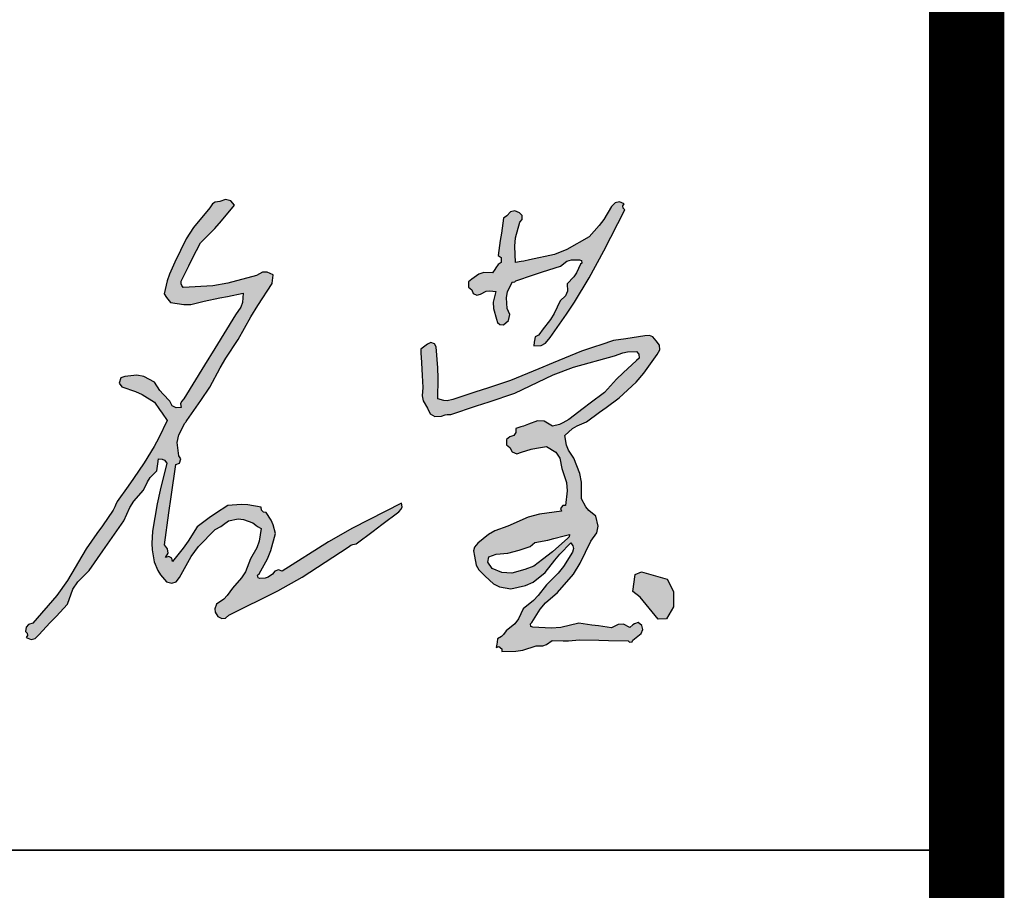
# Model space of a CAD drawing. Extents: x 1779708 to 7299578, y -1121471 to 88434.
# Tile 20 of 100: x 3890465 to 3891773, y -1023245 to -1022089. Entities that reach past the tile are written whole.
import ezdxf

# ---------------------------------------------------------------- set-up
doc = ezdxf.new("R2010")
doc.units = 0
doc.header["$LTSCALE"] = 1000
doc.header["$MEASUREMENT"] = 0
doc.layers.add('PUB_TITLE', color=4, linetype='CONTINUOUS')
doc.layers.add('电子签', color=2, linetype='CONTINUOUS')

# ---------------------------------------------------------------- blocks, each defined once
blk = doc.blocks.new('A$C5DA54128')
at = {"layer": '电子签'}
h = blk.add_hatch(color=256, dxfattribs=at)
h.dxf.hatch_style = 1
h.paths.add_polyline_path([(1025.1, 439.8), (1026.4, 441.6), (1027, 442.5), (1028.3, 444.4), (1043.6, 466.4), (1051.3, 477.4), (1066.6, 499.5), (1083.9, 531.9), (1093.3, 547.8), (1113.4, 578.6), (1134.7, 616.5), (1146, 635.1), (1169.8, 671.6), (1170.6, 677.5), (1171, 680.5), (1171.9, 686.4), (1161.6, 690.8), (1153.9, 690.6), (1144, 685.4), (1096.4, 672.2), (1071.5, 668), (1022.3, 665.1), (1019.7, 668.7), (1018.9, 671.2), (1018.8, 675.7), (1031.5, 701.1), (1037.9, 713.8), (1050.7, 739.3), (1074.6, 763.3), (1086, 775.8), (1107.7, 801.8), (1101.1, 809.4), (1092.7, 811.5), (1083.3, 807.8), (1075.6, 807), (1070.9, 804.2), (1066.7, 797.6), (1039.1, 764.7), (1027, 746.1), (1008.2, 707.5), (999.2, 687.1), (995.6, 676.3), (990.4, 654.5), (994.7, 648.8), (996.8, 646), (1001, 640.3), (1023.1, 636.8), (1035.1, 637.2), (1056.9, 642.4), (1082.9, 647.8), (1095.9, 650.5), (1122, 655.7), (1120.6, 640.5), (1117.8, 632.3), (1109.2, 619.7), (1074.8, 564), (1057.7, 536.2), (1023.4, 480.5), (1019.2, 476.1), (1017.9, 472), (1018.8, 466), (1010.3, 465.1), (1003.9, 468.6), (1000.1, 476.3), (988.9, 488.1), (983.6, 494.4), (974.3, 507.8), (956.7, 517.3), (945.1, 519.6), (925.2, 517.4), (918.5, 514.9), (915.9, 506.1), (920.2, 500.4), (942.9, 492.5), (954, 487.3), (974.6, 474.9), (982.9, 462.6), (987.1, 456.4), (995.4, 444.1), (981.5, 415.3), (973.9, 401.2), (957.5, 373.8), (939.6, 348), (930.7, 335.2), (912.8, 309.5), (910, 303.8), (908.6, 301), (905.7, 295.3), (887.9, 269.6), (878.9, 256.8), (861.1, 231), (830.2, 178.6), (812.2, 153.5), (772.5, 107.4), (765.5, 105.6), (761.4, 101.1), (760.4, 94), (763.2, 90.9), (763.6, 87.3), (761.5, 83.7), (769.4, 80.5), (776.5, 82), (782.3, 88.3), (801.5, 108.7), (811, 119), (830.2, 139.5), (839.1, 164.3), (847, 176.5), (866, 195), (888.9, 228), (900.4, 244.6), (923.4, 277.6), (933.5, 299.6), (940.3, 310.1), (956, 328.5), (962.7, 342.7), (967.4, 349.4), (978.3, 360.6), (979.5, 368.6), (980, 372.5), (981.2, 380.4), (987.5, 380.3), (991.4, 378.3), (995.3, 373.3), (983.8, 328.7), (979, 306.1), (971.4, 260.6), (970.1, 240.2), (970.7, 229.7), (974.2, 209.6), (980, 195.2), (984.4, 188.1), (994.7, 176.4), (1003.3, 173.9), (1010.5, 176.3), (1015.9, 183.4), (1035.2, 218.3), (1047.5, 234.8), (1075.4, 263.2), (1084.7, 268.5), (1089.2, 271.4), (1097.7, 277.7), (1113.5, 280.7), (1122.6, 280), (1137.7, 274.5), (1143, 270.3), (1145.7, 268.4), (1151.5, 264.9), (1148.5, 243.7), (1144.8, 232.9), (1134, 214.4), (1125.5, 193.1), (1119.3, 182.8), (1104.3, 165.6), (1095.5, 153.4), (1089.9, 147.8), (1077.7, 139.1), (1075, 131.3), (1075.6, 125.7), (1079.8, 118.6), (1086.3, 115.2), (1092.5, 116.1), (1097.8, 121), (1179.6, 161.4), (1219.6, 184.2), (1296, 233.9), (1300.9, 237.1), (1303.8, 238.3), (1309.5, 239.5), (1337.8, 260.7), (1352, 271.3), (1380.3, 292.5), (1384.4, 297), (1385.7, 300.9), (1384.9, 307), (1303.6, 265.6), (1263.8, 242.9), (1186.7, 194.1), (1180.3, 196.2), (1174.7, 194.3), (1170.8, 188.8), (1163.4, 183.8), (1158.5, 182.2), (1149.6, 181.8), (1146.6, 183), (1145.8, 187.4), (1148.2, 189.6), (1162.2, 214.8), (1167.8, 228.5), (1175.5, 256.4), (1171.8, 271.2), (1168.6, 278.6), (1160.3, 291.4), (1155.4, 292.2), (1152.3, 295.3), (1151.5, 300.3), (1129.7, 304.1), (1118.4, 304.7), (1096.3, 303.2), (1075.7, 289.6), (1065.5, 282.4), (1045.7, 267.5), (1030.3, 244), (1022, 232.5), (1004.6, 210.3), (1003.1, 215.5), (998.2, 218.3), (992.9, 217), (997.1, 224.1), (996.4, 231.4), (990.9, 237.6), (998.6, 291), (1002.4, 317.7), (1010.2, 371.2), (1015.9, 373.3), (1018.2, 380.7), (1014.8, 385.7), (1012.4, 407.6), (1014.8, 420.3)])
h = blk.add_hatch(color=256, dxfattribs=at)
h.dxf.hatch_style = 1
h.paths.add_polyline_path([(1649, 700.9), (1659.7, 708.9), (1667.4, 711.4), (1683.5, 711.4), (1684.6, 705.8), (1682.2, 703.7), (1675.6, 689.5), (1670.9, 682.7), (1659.9, 671.5), (1660.4, 659.2), (1657.2, 651.3), (1648.2, 642.9), (1638.7, 622.1), (1632.6, 612.1), (1618.4, 594.1), (1613.9, 587.2), (1606.7, 583.2), (1605.9, 577.2), (1605.4, 574.3), (1604.6, 568.3), (1616.8, 568.7), (1624.3, 572.5), (1631.8, 582.1), (1659, 621), (1672, 640.9), (1696.7, 681.4), (1720.8, 726.3), (1732.6, 748.8), (1755.9, 794.1), (1753.2, 797.1), (1752.8, 800.8), (1754.9, 804.3), (1747, 807.6), (1739.8, 806), (1734, 799.8), (1720.9, 778.4), (1713.2, 768.2), (1696.5, 749.6), (1659.6, 728.3), (1638.9, 720.2), (1597.4, 710.9), (1588, 709.2), (1583.4, 708.3), (1574, 706.7), (1572.9, 733.7), (1574.4, 747.7), (1581.2, 773.8), (1585.4, 778.3), (1585.2, 784.8), (1580.9, 789), (1573, 792.3), (1565.8, 790.7), (1560, 784.5), (1557.7, 782.8), (1554.3, 780.2), (1550.8, 755.5), (1549, 743.1), (1545.4, 718.4), (1550.3, 714.8), (1550.5, 707), (1545.7, 703.2), (1541.6, 697.9), (1539.7, 695.1), (1536.2, 689.4), (1521.8, 689.9), (1513.5, 687.4), (1501.8, 679.2), (1496.3, 674.8), (1496.3, 665.9), (1501.8, 661.5), (1503.8, 655.5), (1510, 652.4), (1515.9, 654.4), (1525.3, 659), (1531.5, 659.9), (1541.8, 658.3), (1537.3, 640.6), (1537.5, 630.1), (1542.8, 612.6), (1544.2, 607), (1548.2, 603.7), (1554.1, 603.4), (1562.5, 610.6), (1564.7, 620.1), (1560.5, 630.3), (1559.2, 648.3), (1561.2, 658.4), (1569.4, 674.5), (1571.5, 673.9), (1573.3, 674.5), (1574.7, 676.2), (1604.4, 686.1), (1619.3, 691)])
h.paths.add_polyline_path([(1573, 489.5), (1636.7, 520.3), (1670.4, 532.9), (1738.6, 551.5), (1752.5, 556.8), (1760.2, 558.4), (1775, 558.9), (1779.4, 554.6), (1779.5, 548.1), (1775.4, 543.7), (1752.9, 523.7), (1742.2, 513.1), (1722.2, 490.7), (1698.4, 472.9), (1686.5, 464), (1662.7, 446.2), (1652.8, 440.2), (1647.2, 437.8), (1635.9, 435), (1622, 443.1), (1610.9, 444), (1595.9, 438.2), (1587.5, 435), (1583.3, 433.6), (1574.7, 431.2), (1574.9, 424.5), (1571.4, 419.6), (1565.1, 417.4), (1559.5, 413), (1559.5, 404.1), (1565.1, 399.7), (1568.5, 392.2), (1576.5, 388.9), (1584.2, 391.9), (1600.5, 396.8), (1609, 398.6), (1625.9, 401), (1641.1, 391.9), (1647.9, 382), (1651, 364.6), (1658.9, 341.1), (1660.3, 327.6), (1657.2, 303), (1652.8, 303.2), (1649.1, 298), (1650.8, 293.8), (1614, 288.8), (1595.5, 283.6), (1561.3, 268.9), (1539.9, 261), (1529.4, 255.1), (1511.8, 240.6), (1505.9, 233.8), (1504.3, 227.6), (1506.1, 218.7), (1508.8, 204), (1513.1, 196.1), (1524.1, 185.8), (1537.9, 172.8), (1547.8, 167.8), (1566.5, 164.5), (1591.1, 170), (1603.7, 176), (1623.5, 191.7), (1639.6, 212.2), (1648.1, 222.1), (1666, 241.1), (1669.7, 236), (1670.5, 231.7), (1668.8, 225.6), (1654.2, 201.9), (1645.3, 190.7), (1625.5, 171.2), (1612.1, 153.5), (1604.2, 145.3), (1586.9, 131.3), (1579.3, 114.6), (1573.1, 106.6), (1558.9, 94.9), (1554.3, 88.6), (1551.2, 85.7), (1544.4, 81.8), (1543.6, 75.9), (1543.1, 72.9), (1542.3, 67), (1546.4, 68.7), (1551.6, 65.1), (1551.5, 60.6), (1574.6, 61), (1586.5, 62.9), (1608.4, 70), (1619.6, 70.1), (1625.9, 72.2), (1635, 78.8), (1653.2, 78.2), (1662.4, 78.4), (1680.6, 79.8), (1712.8, 79.2), (1729, 78.9), (1761.2, 78.3), (1763.4, 76), (1767.8, 76.8), (1769, 79.7), (1774.7, 83.9), (1777.5, 86.1), (1783.2, 90.3), (1785.9, 97.4), (1784.2, 103.9), (1778.2, 108.7), (1772.1, 106.8), (1769, 105), (1764.4, 100.6), (1753.4, 105.8), (1744.8, 105.6), (1734, 99.9), (1712.2, 103.1), (1701.3, 104.6), (1679.6, 107.8), (1649.6, 100.7), (1633.6, 99.3), (1600.1, 101.3), (1599.1, 106.8), (1601.4, 109), (1615.3, 131), (1624.2, 141.4), (1643.9, 158.4), (1670.4, 189.3), (1681.9, 207.1), (1699.2, 243.9), (1709.3, 257.7), (1711.6, 269), (1707.8, 285.6), (1696.1, 294.9), (1691, 301.1), (1684.1, 314.3), (1683.9, 341.8), (1681.1, 356.2), (1671.1, 381.9), (1662.2, 395.3), (1659, 403.5), (1656.3, 419.4), (1668.9, 430.9), (1676.6, 435.7), (1692.4, 442), (1714, 458), (1724.7, 466.1), (1746.3, 482.2), (1774.5, 508), (1787.5, 522.7), (1809.7, 553.9), (1814.1, 561.9), (1813.6, 569.6), (1807.9, 576.9), (1802.6, 583.1), (1797.1, 585.4), (1788.9, 584.7), (1768.2, 581.8), (1757.8, 580.2), (1737.2, 577), (1716, 569.9), (1705.4, 566.4), (1684.1, 559.4), (1636.9, 539.9), (1613.2, 530.2), (1565.9, 510.8), (1527.7, 498.1), (1508.6, 491.7), (1470.4, 479.1), (1460.6, 477.1), (1455, 477.4), (1445.3, 480.2), (1445.8, 514.7), (1445.3, 532), (1442.6, 566.5), (1439.7, 571.8), (1433.6, 573.8), (1428.1, 571.1), (1423.6, 567.7), (1421.3, 566), (1416.8, 562.6), (1417.1, 557.5), (1417.2, 555), (1417.5, 549.9), (1418.6, 529.5), (1419.1, 519.3), (1420.2, 498.9), (1419.1, 485.1), (1420.9, 477), (1428, 465), (1432.6, 455.3), (1440.5, 450.7), (1451.3, 451.5), (1458.8, 454.3), (1466.8, 454.3), (1509.3, 468.4), (1530.5, 475.4)])
h.paths.add_polyline_path([(1606.3, 241.5), (1627.7, 245.3), (1638.1, 248.4), (1655, 252.9), (1663.7, 254.7), (1663.6, 250.8), (1661.3, 248.9), (1635.7, 226.4), (1619.2, 213.4), (1604.5, 202.5), (1589.9, 196.9), (1568.2, 190.8), (1551.3, 191.7), (1535.4, 198.6), (1528.4, 208.8), (1529.7, 217.9), (1541.9, 222.3), (1561.4, 224.1), (1580.6, 229), (1598.4, 234.9)], flags=16)
h.paths.add_polyline_path([(1836.7, 160), (1826.2, 180.7), (1783.6, 192.7), (1773.3, 188.4), (1769.3, 160.1), (1781.4, 150.6), (1811.4, 114.4), (1825, 114.7), (1836.9, 134.9)])
for p, q in [((1070.9, 804.2), (1066.7, 797.6)), ((1075.6, 807), (1070.9, 804.2)), ((1083.3, 807.8), (1075.6, 807)), ((1092.7, 811.5), (1083.3, 807.8)), ((1086, 775.8), (1107.7, 801.8)), ((1101.1, 809.4), (1092.7, 811.5)), ((1107.7, 801.8), (1101.1, 809.4)), ((1739.8, 806), (1734, 799.8)), ((1747, 807.6), (1739.8, 806)), ((1754.9, 804.3), (1747, 807.6)), ((1752.8, 800.8), (1754.9, 804.3)), ((1066.7, 797.6), (1039.1, 764.7)), ((1565.8, 790.7), (1560, 784.5)), ((1573, 792.3), (1565.8, 790.7)), ((1580.9, 789), (1573, 792.3)), ((1585.2, 784.8), (1580.9, 789)), ((1734, 799.8), (1720.9, 778.4)), ((1732.6, 748.8), (1755.9, 794.1)), ((1753.2, 797.1), (1752.8, 800.8)), ((1755.9, 794.1), (1753.2, 797.1)), ((1074.6, 763.3), (1086, 775.8)), ((1554.3, 780.2), (1550.8, 755.5)), ((1556.6, 781.9), (1554.3, 780.2)), ((1557.7, 782.8), (1556.6, 781.9)), ((1560, 784.5), (1557.7, 782.8)), ((1574.4, 747.7), (1581.2, 773.8)), ((1581.2, 773.8), (1585.4, 778.3)), ((1585.4, 778.3), (1585.2, 784.8)), ((1720.9, 778.4), (1713.2, 768.2)), ((1039.1, 764.7), (1027, 746.1)), ((1050.7, 739.3), (1074.6, 763.3)), ((1550.8, 755.5), (1549, 743.1)), ((1713.2, 768.2), (1696.5, 749.6)), ((1027, 746.1), (1008.2, 707.5)), ((1037.9, 713.8), (1050.7, 739.3)), ((1549, 743.1), (1545.4, 718.4)), ((1572.9, 733.7), (1574.4, 747.7)), ((1696.5, 749.6), (1659.6, 728.3)), ((1720.8, 726.3), (1732.6, 748.8)), ((1574, 706.7), (1572.9, 733.7)), ((1638.9, 720.2), (1597.4, 710.9)), ((1659.6, 728.3), (1638.9, 720.2)), ((1696.7, 681.4), (1720.8, 726.3)), ((1008.2, 707.5), (999.2, 687.1)), ((1031.5, 701.1), (1037.9, 713.8)), ((1545.4, 718.4), (1550.3, 714.8)), ((1550.5, 707), (1545.7, 703.2)), ((1550.3, 714.8), (1550.5, 707)), ((1583.4, 708.3), (1574, 706.7)), ((1588, 709.2), (1583.4, 708.3)), ((1597.4, 710.9), (1588, 709.2)), ((1649, 700.9), (1659.7, 708.9)), ((1659.7, 708.9), (1667.4, 711.4)), ((1667.4, 711.4), (1680.8, 711.4)), ((1682.2, 703.7), (1675.6, 689.5)), ((1680.8, 711.4), (1683.8, 710.2)), ((1684.6, 705.8), (1682.2, 703.7)), ((1683.8, 710.2), (1684.6, 705.8)), ((999.2, 687.1), (995.6, 676.3)), ((1018.8, 675.7), (1031.5, 701.1)), ((1153.9, 690.6), (1144, 685.4)), ((1161.6, 690.8), (1153.9, 690.6)), ((1171.9, 686.4), (1161.6, 690.8)), ((1513.5, 687.4), (1501.8, 679.2)), ((1521.8, 689.9), (1513.5, 687.4)), ((1536.2, 689.4), (1521.8, 689.9)), ((1539.7, 695.1), (1536.2, 689.4)), ((1541.6, 697.9), (1539.7, 695.1)), ((1545.7, 703.2), (1541.6, 697.9)), ((1604.4, 686.1), (1619.3, 691)), ((1619.3, 691), (1649, 700.9)), ((1675.6, 689.5), (1670.9, 682.7)), ((995.6, 676.3), (990.4, 654.5)), ((1018.9, 671.2), (1018.8, 675.7)), ((1019.7, 668.7), (1018.9, 671.2)), ((1096.4, 672.2), (1071.5, 668)), ((1144, 685.4), (1096.4, 672.2)), ((1146, 635.1), (1169.8, 671.6)), ((1169.8, 671.6), (1170.6, 677.5)), ((1170.6, 677.5), (1171, 680.5)), ((1171, 680.5), (1171.9, 686.4)), ((1501.8, 679.2), (1496.3, 674.8)), ((1496.3, 674.8), (1496.3, 665.9)), ((1561.2, 658.4), (1569.4, 674.5)), ((1569.4, 674.5), (1571.5, 673.9)), ((1571.5, 673.9), (1573.3, 674.5)), ((1573.3, 674.5), (1574.7, 676.2)), ((1574.7, 676.2), (1604.4, 686.1)), ((1670.9, 682.7), (1659.9, 671.5)), ((1659.9, 671.5), (1660.4, 659.2)), ((1672, 640.9), (1696.7, 681.4)), ((990.4, 654.5), (994.7, 648.8)), ((1022.3, 665.1), (1019.7, 668.7)), ((1071.5, 668), (1022.3, 665.1)), ((1095.9, 650.5), (1122, 655.7)), ((1122, 655.7), (1120.6, 640.5)), ((1496.3, 665.9), (1501.8, 661.5)), ((1501.8, 661.5), (1503.8, 655.5)), ((1503.8, 655.5), (1510, 652.4)), ((1510, 652.4), (1515.9, 654.4)), ((1515.9, 654.4), (1525.3, 659)), ((1525.3, 659), (1531.5, 659.9)), ((1531.5, 659.9), (1541.8, 658.3)), ((1541.8, 658.3), (1537.3, 640.6)), ((1559.2, 648.3), (1561.2, 658.4)), ((1660.4, 659.2), (1657.2, 651.3)), ((994.7, 648.8), (996.8, 646)), ((996.8, 646), (1001, 640.3)), ((1001, 640.3), (1023.1, 636.8)), ((1035.1, 637.2), (1056.9, 642.4)), ((1056.9, 642.4), (1082.9, 647.8)), ((1082.9, 647.8), (1095.9, 650.5)), ((1120.6, 640.5), (1117.8, 632.3)), ((1537.3, 640.6), (1537.5, 630.1)), ((1560.5, 630.3), (1559.2, 648.3)), ((1648.2, 642.9), (1638.7, 622.1)), ((1657.2, 651.3), (1648.2, 642.9)), ((1659, 621), (1672, 640.9)), ((1023.1, 636.8), (1035.1, 637.2)), ((1117.8, 632.3), (1109.2, 619.7)), ((1134.7, 616.5), (1146, 635.1)), ((1537.5, 630.1), (1542.8, 612.6)), ((1564.7, 620.1), (1560.5, 630.3)), ((1638.7, 622.1), (1632.6, 612.1)), ((1109.2, 619.7), (1074.8, 564)), ((1113.4, 578.6), (1134.7, 616.5)), ((1542.8, 612.6), (1544.2, 607)), ((1544.2, 607), (1548.2, 603.7)), ((1554.1, 603.4), (1562.5, 610.6)), ((1562.5, 610.6), (1564.7, 620.1)), ((1632.6, 612.1), (1618.4, 594.1)), ((1631.8, 582.1), (1659, 621)), ((1548.2, 603.7), (1554.1, 603.4)), ((1618.4, 594.1), (1614.9, 588.8)), ((1093.3, 547.8), (1113.4, 578.6)), ((1433.6, 573.8), (1428.1, 571.1)), ((1439.7, 571.8), (1433.6, 573.8)), ((1605.4, 574.3), (1604.6, 568.3)), ((1605.9, 577.2), (1605.4, 574.3)), ((1606.7, 583.2), (1605.9, 577.2)), ((1612.3, 586.3), (1606.7, 583.2)), ((1614.9, 588.8), (1612.3, 586.3)), ((1624.3, 572.5), (1631.8, 582.1)), ((1737.2, 577), (1716, 569.9)), ((1757.8, 580.2), (1737.2, 577)), ((1768.2, 581.8), (1757.8, 580.2)), ((1788.9, 584.7), (1768.2, 581.8)), ((1797.1, 585.4), (1788.9, 584.7)), ((1802.6, 583.1), (1797.1, 585.4)), ((1807.9, 576.9), (1802.6, 583.1)), ((1813.6, 569.6), (1807.9, 576.9)), ((1074.8, 564), (1057.7, 536.2)), ((1421.3, 566), (1416.8, 562.6)), ((1416.8, 562.6), (1417.1, 557.5)), ((1417.1, 557.5), (1417.2, 555)), ((1423.6, 567.7), (1421.3, 566)), ((1428.1, 571.1), (1423.6, 567.7)), ((1442.6, 566.5), (1439.7, 571.8)), ((1445.3, 532), (1442.6, 566.5)), ((1604.6, 568.3), (1616.8, 568.7)), ((1616.8, 568.7), (1624.3, 572.5)), ((1684.1, 559.4), (1636.9, 539.9)), ((1705.4, 566.4), (1684.1, 559.4)), ((1716, 569.9), (1705.4, 566.4)), ((1738.6, 551.5), (1752.5, 556.8)), ((1752.5, 556.8), (1760.2, 558.4)), ((1760.2, 558.4), (1775, 558.9)), ((1775, 558.9), (1779.4, 554.6)), ((1809.7, 553.9), (1814.1, 561.9)), ((1814.1, 561.9), (1813.6, 569.6)), ((1083.9, 531.9), (1093.3, 547.8)), ((1417.2, 555), (1417.5, 549.9)), ((1417.5, 549.9), (1418.6, 529.5)), ((1636.9, 539.9), (1613.2, 530.2)), ((1670.4, 532.9), (1738.6, 551.5)), ((1775.4, 543.7), (1752.9, 523.7)), ((1779.5, 548.1), (1775.4, 543.7)), ((1779.4, 554.6), (1779.5, 548.1)), ((1787.5, 522.7), (1809.7, 553.9)), ((1057.7, 536.2), (1023.4, 480.5)), ((1066.6, 499.5), (1083.9, 531.9)), ((1418.6, 529.5), (1419.1, 519.3)), ((1445.8, 514.7), (1445.3, 532)), ((1613.2, 530.2), (1565.9, 510.8)), ((1636.7, 520.3), (1670.4, 532.9)), ((1752.9, 523.7), (1742.2, 513.1)), ((918.5, 514.9), (915.9, 506.1)), ((925.2, 517.4), (918.5, 514.9)), ((945.1, 519.6), (925.2, 517.4)), ((956.7, 517.3), (945.1, 519.6)), ((974.3, 507.8), (956.7, 517.3)), ((983.6, 494.4), (974.3, 507.8)), ((1419.1, 519.3), (1420.2, 498.9)), ((1445.3, 480.2), (1445.8, 514.7)), ((1565.9, 510.8), (1527.7, 498.1)), ((1573, 489.5), (1636.7, 520.3)), ((1742.2, 513.1), (1722.2, 490.7)), ((1746.3, 482.2), (1774.5, 508)), ((1774.5, 508), (1787.5, 522.7)), ((915.9, 506.1), (920.2, 500.4)), ((920.2, 500.4), (942.9, 492.5)), ((942.9, 492.5), (954, 487.3)), ((988.9, 488.1), (983.6, 494.4)), ((1051.3, 477.4), (1066.6, 499.5)), ((1420.2, 498.9), (1419.1, 485.1)), ((1508.6, 491.7), (1470.4, 479.1)), ((1527.7, 498.1), (1508.6, 491.7)), ((1722.2, 490.7), (1698.4, 472.9)), ((954, 487.3), (974.6, 474.9)), ((974.6, 474.9), (982.9, 462.6)), ((1000.1, 476.3), (988.9, 488.1)), ((1003.9, 468.6), (1000.1, 476.3)), ((1019.2, 476.1), (1017.9, 472)), ((1023.4, 480.5), (1019.2, 476.1)), ((1043.6, 466.4), (1051.3, 477.4)), ((1419.1, 485.1), (1420.9, 477)), ((1420.9, 477), (1428, 465)), ((1455, 477.4), (1445.3, 480.2)), ((1460.6, 477.1), (1455, 477.4)), ((1470.4, 479.1), (1460.6, 477.1)), ((1509.3, 468.4), (1530.5, 475.4)), ((1530.5, 475.4), (1573, 489.5)), ((1724.7, 466.1), (1746.3, 482.2)), ((982.9, 462.6), (987.1, 456.4)), ((1010.3, 465.1), (1003.9, 468.6)), ((1018.8, 466), (1010.3, 465.1)), ((1017.9, 472), (1018.8, 466)), ((1028.3, 444.4), (1043.6, 466.4)), ((1428, 465), (1432.6, 455.3)), ((1466.8, 454.3), (1509.3, 468.4)), ((1686.5, 464), (1662.7, 446.2)), ((1698.4, 472.9), (1686.5, 464)), ((1692.4, 442), (1714, 458)), ((1714, 458), (1724.7, 466.1)), ((995.4, 444.1), (981.5, 415.3)), ((987.1, 456.4), (995.4, 444.1)), ((1026.4, 441.6), (1027, 442.5)), ((1027, 442.5), (1028.3, 444.4)), ((1432.6, 455.3), (1440.5, 450.7)), ((1440.5, 450.7), (1451.3, 451.5)), ((1451.3, 451.5), (1457.2, 453.7)), ((1457.2, 453.7), (1460.5, 454.3)), ((1460.5, 454.3), (1466.8, 454.3)), ((1610.9, 444), (1595.9, 438.2)), ((1622, 443.1), (1610.9, 444)), ((1635.9, 435), (1622, 443.1)), ((1662.7, 446.2), (1652.8, 440.2)), ((1676.6, 435.7), (1692.4, 442)), ((1014.8, 420.3), (1025.1, 439.8)), ((1025.1, 439.8), (1026.4, 441.6)), ((1583.3, 433.6), (1574.7, 431.2)), ((1574.7, 431.2), (1574.9, 424.5)), ((1587.5, 435), (1583.3, 433.6)), ((1595.9, 438.2), (1587.5, 435)), ((1647.2, 437.8), (1635.9, 435)), ((1652.8, 440.2), (1647.2, 437.8)), ((1656.3, 419.4), (1668.9, 430.9)), ((1668.9, 430.9), (1676.6, 435.7)), ((981.5, 415.3), (973.9, 401.2)), ((1012.4, 407.6), (1014.8, 420.3)), ((1565.1, 417.4), (1559.5, 413)), ((1559.5, 413), (1559.5, 404.1)), ((1571.4, 419.6), (1565.1, 417.4)), ((1574.9, 424.5), (1571.4, 419.6)), ((1659, 403.5), (1656.3, 419.4)), ((973.9, 401.2), (957.5, 373.8)), ((1014.8, 385.7), (1012.4, 407.6)), ((1559.5, 404.1), (1565.1, 399.7)), ((1565.1, 399.7), (1568.5, 392.2)), ((1584.2, 391.9), (1600.5, 396.8)), ((1600.5, 396.8), (1609, 398.6)), ((1609, 398.6), (1625.9, 401)), ((1625.9, 401), (1641.1, 391.9)), ((1662.2, 395.3), (1659, 403.5)), ((1671.1, 381.9), (1662.2, 395.3)), ((980, 372.5), (981.2, 380.4)), ((981.2, 380.4), (987.5, 380.3)), ((987.5, 380.3), (991.4, 378.3)), ((991.4, 378.3), (995.3, 373.3)), ((1018.2, 380.7), (1014.8, 385.7)), ((1015.9, 373.3), (1018.2, 380.7)), ((1568.5, 392.2), (1576.5, 388.9)), ((1576.5, 388.9), (1584.2, 391.9)), ((1641.1, 391.9), (1647.9, 382)), ((1647.9, 382), (1651, 364.6)), ((1681.1, 356.2), (1671.1, 381.9)), ((957.5, 373.8), (939.6, 348)), ((967.4, 349.4), (978.3, 360.6)), ((978.3, 360.6), (979.5, 368.6)), ((979.5, 368.6), (980, 372.5)), ((995.3, 373.3), (983.8, 328.7)), ((1002.4, 317.7), (1010.2, 371.2)), ((1010.2, 371.2), (1015.9, 373.3)), ((1651, 364.6), (1658.9, 341.1)), ((939.6, 348), (930.7, 335.2)), ((962.7, 342.7), (967.4, 349.4)), ((1683.9, 341.8), (1681.1, 356.2)), ((930.7, 335.2), (912.8, 309.5)), ((940.3, 310.1), (956, 328.5)), ((956, 328.5), (962.7, 342.7)), ((983.8, 328.7), (979, 306.1)), ((1660.3, 327.6), (1657.2, 303)), ((1658.9, 341.1), (1660.3, 327.6)), ((1684.1, 314.3), (1683.9, 341.8)), ((998.6, 291), (1002.4, 317.7)), ((1691, 301.1), (1684.1, 314.3)), ((905.7, 295.3), (887.9, 269.6)), ((908.6, 301), (905.7, 295.3)), ((910, 303.8), (908.6, 301)), ((912.8, 309.5), (910, 303.8)), ((923.4, 277.6), (933.5, 299.6)), ((933.5, 299.6), (940.3, 310.1)), ((979, 306.1), (971.4, 260.6)), ((1096.3, 303.2), (1075.7, 289.6)), ((1118.4, 304.7), (1096.3, 303.2)), ((1129.7, 304.1), (1118.4, 304.7)), ((1151.5, 300.3), (1129.7, 304.1)), ((1152.3, 295.3), (1151.5, 300.3)), ((1155.4, 292.2), (1152.3, 295.3)), ((1384.9, 307), (1303.6, 265.6)), ((1380.3, 292.5), (1384.4, 297)), ((1384.4, 297), (1385.7, 300.9)), ((1385.7, 300.9), (1384.9, 307)), ((1652.8, 303.2), (1649.1, 298)), ((1649.1, 298), (1650.8, 293.8)), ((1657.2, 303), (1652.8, 303.2)), ((1696.1, 294.9), (1691, 301.1)), ((1707.8, 285.6), (1696.1, 294.9)), ((990.9, 237.6), (998.6, 291)), ((1065.5, 282.4), (1045.7, 267.5)), ((1075.7, 289.6), (1065.5, 282.4)), ((1097.7, 277.7), (1113.5, 280.7)), ((1113.5, 280.7), (1122.6, 280)), ((1122.6, 280), (1137.7, 274.5)), ((1160.3, 291.4), (1155.4, 292.2)), ((1168.6, 278.6), (1160.3, 291.4)), ((1171.8, 271.2), (1168.6, 278.6)), ((1352, 271.3), (1380.3, 292.5)), ((1595.5, 283.6), (1561.3, 268.9)), ((1614, 288.8), (1595.5, 283.6)), ((1650.8, 293.8), (1614, 288.8)), ((1711.6, 269), (1707.8, 285.6)), ((887.9, 269.6), (878.9, 256.8)), ((900.4, 244.6), (923.4, 277.6)), ((1045.7, 267.5), (1030.3, 244)), ((1047.5, 234.8), (1075.4, 263.2)), ((1075.4, 263.2), (1084.7, 268.5)), ((1084.7, 268.5), (1089.2, 271.4)), ((1089.2, 271.4), (1097.7, 277.7)), ((1137.7, 274.5), (1143, 270.3)), ((1143, 270.3), (1145.7, 268.4)), ((1145.7, 268.4), (1151.5, 264.9)), ((1151.5, 264.9), (1148.5, 243.7)), ((1175.5, 256.4), (1171.8, 271.2)), ((1303.6, 265.6), (1263.8, 242.9)), ((1337.8, 260.7), (1352, 271.3)), ((1561.3, 268.9), (1539.9, 261)), ((1709.3, 257.7), (1711.6, 269)), ((878.9, 256.8), (861.1, 231)), ((971.4, 260.6), (970.1, 240.2)), ((1167.8, 228.5), (1175.5, 256.4)), ((1309.5, 239.5), (1337.8, 260.7)), ((1529.4, 255.1), (1511.8, 240.6)), ((1539.9, 261), (1529.4, 255.1)), ((1699.2, 243.9), (1709.3, 257.7)), ((861.1, 231), (830.2, 178.6)), ((888.9, 228), (900.4, 244.6)), ((970.1, 240.2), (970.7, 229.7)), ((970.7, 229.7), (974.2, 209.6)), ((996.4, 231.4), (990.9, 237.6)), ((997.1, 224.1), (996.4, 231.4)), ((1022, 232.5), (1004.6, 210.3)), ((1030.3, 244), (1022, 232.5)), ((1035.2, 218.3), (1047.5, 234.8)), ((1144.8, 232.9), (1134, 214.4)), ((1148.5, 243.7), (1144.8, 232.9)), ((1263.8, 242.9), (1186.7, 194.1)), ((1219.6, 184.2), (1296, 233.9)), ((1296, 233.9), (1300.9, 237.1)), ((1300.9, 237.1), (1303.8, 238.3)), ((1303.8, 238.3), (1309.5, 239.5)), ((1505.9, 233.8), (1504.3, 227.6)), ((1511.8, 240.6), (1505.9, 233.8)), ((1648.1, 222.1), (1666, 241.1)), ((1666, 241.1), (1669.7, 236)), ((1670.5, 231.7), (1668.8, 225.6)), ((1669.7, 236), (1670.5, 231.7)), ((1681.9, 207.1), (1699.2, 243.9)), ((866, 195), (888.9, 228)), ((992.9, 217), (997.1, 224.1)), ((998.2, 218.3), (992.9, 217)), ((1003.1, 215.5), (998.2, 218.3)), ((1004.6, 210.3), (1003.1, 215.5)), ((1015.9, 183.4), (1035.2, 218.3)), ((1134, 214.4), (1125.5, 193.1)), ((1148.2, 189.6), (1162.2, 214.8)), ((1162.2, 214.8), (1167.8, 228.5)), ((1504.3, 227.6), (1506.1, 218.7)), ((1506.1, 218.7), (1508.8, 204)), ((1639.6, 212.2), (1648.1, 222.1)), ((1668.8, 225.6), (1654.2, 201.9)), ((974.2, 209.6), (980, 195.2)), ((1508.8, 204), (1513.1, 196.1)), ((1623.5, 191.7), (1639.6, 212.2)), ((1654.2, 201.9), (1645.3, 190.7)), ((1670.4, 189.3), (1681.9, 207.1)), ((847, 176.5), (866, 195)), ((980, 195.2), (984.4, 188.1)), ((984.4, 188.1), (994.7, 176.4)), ((1010.5, 176.3), (1015.9, 183.4)), ((1119.3, 182.8), (1104.3, 165.6)), ((1125.5, 193.1), (1119.3, 182.8)), ((1145.8, 187.4), (1148.2, 189.6)), ((1146.6, 183), (1145.8, 187.4)), ((1149.6, 181.8), (1146.6, 183)), ((1158.5, 182.2), (1149.6, 181.8)), ((1163.4, 183.8), (1158.5, 182.2)), ((1170.8, 188.8), (1163.4, 183.8)), ((1174.7, 194.3), (1170.8, 188.8)), ((1180.3, 196.2), (1174.7, 194.3)), ((1179.6, 161.4), (1219.6, 184.2)), ((1186.7, 194.1), (1180.3, 196.2)), ((1513.1, 196.1), (1524.1, 185.8)), ((1524.1, 185.8), (1537.9, 172.8)), ((1603.7, 176), (1623.5, 191.7)), ((1645.3, 190.7), (1625.5, 171.2)), ((1643.9, 158.4), (1670.4, 189.3)), ((830.2, 178.6), (812.2, 153.5)), ((830.2, 139.5), (839.1, 164.3)), ((839.1, 164.3), (847, 176.5)), ((994.7, 176.4), (1003.3, 173.9)), ((1003.3, 173.9), (1010.5, 176.3)), ((1104.3, 165.6), (1095.5, 153.4)), ((1537.9, 172.8), (1547.8, 167.8)), ((1547.8, 167.8), (1566.5, 164.5)), ((1566.5, 164.5), (1591.1, 170)), ((1591.1, 170), (1603.7, 176)), ((1625.5, 171.2), (1612.1, 153.5)), ((812.2, 153.5), (772.5, 107.4)), ((1089.9, 147.8), (1077.7, 139.1)), ((1095.5, 153.4), (1089.9, 147.8)), ((1097.8, 121), (1179.6, 161.4)), ((1612.1, 153.5), (1604.2, 145.3)), ((1624.2, 141.4), (1643.9, 158.4)), ((811, 119), (830.2, 139.5)), ((1077.7, 139.1), (1075, 131.3)), ((1075, 131.3), (1075.6, 125.7)), ((1586.9, 131.3), (1579.3, 114.6)), ((1604.2, 145.3), (1586.9, 131.3)), ((1601.4, 109), (1615.3, 131)), ((1615.3, 131), (1624.2, 141.4)), ((801.5, 108.7), (811, 119)), ((1075.6, 125.7), (1079.8, 118.6)), ((1079.8, 118.6), (1086.3, 115.2)), ((1086.3, 115.2), (1092.5, 116.1)), ((1092.5, 116.1), (1097.8, 121)), ((1579.3, 114.6), (1573.1, 106.6)), ((761.4, 101.1), (760.4, 94)), ((765.5, 105.6), (761.4, 101.1)), ((772.5, 107.4), (765.5, 105.6)), ((782.3, 88.3), (801.5, 108.7)), ((1573.1, 106.6), (1558.9, 94.9)), ((1599.1, 106.8), (1601.4, 109)), ((1599.9, 102.4), (1599.1, 106.8)), ((1602.8, 101.2), (1599.9, 102.4)), ((1633.6, 99.3), (1602.8, 101.2)), ((1649.6, 100.7), (1633.6, 99.3)), ((1679.6, 107.8), (1649.6, 100.7)), ((1701.3, 104.6), (1679.6, 107.8)), ((1712.2, 103.1), (1701.3, 104.6)), ((1734, 99.9), (1712.2, 103.1)), ((1744.8, 105.6), (1734, 99.9)), ((1753.4, 105.8), (1744.8, 105.6)), ((1764.4, 100.6), (1753.4, 105.8)), ((1769, 105), (1764.4, 100.6)), ((1772.1, 106.8), (1769, 105)), ((1778.2, 108.7), (1772.1, 106.8)), ((1784.2, 103.9), (1778.2, 108.7)), ((1785.9, 97.4), (1784.2, 103.9)), ((760.4, 94), (763.2, 90.9)), ((763.6, 87.3), (761.5, 83.7)), ((761.5, 83.7), (769.4, 80.5)), ((763.2, 90.9), (763.6, 87.3)), ((769.4, 80.5), (776.5, 82)), ((776.5, 82), (782.3, 88.3)), ((1544.4, 81.8), (1543.6, 75.9)), ((1551.2, 85.7), (1544.4, 81.8)), ((1554.3, 88.6), (1551.2, 85.7)), ((1558.9, 94.9), (1554.3, 88.6)), ((1769, 79.7), (1774.7, 83.9)), ((1774.7, 83.9), (1777.5, 86.1)), ((1777.5, 86.1), (1783.2, 90.3)), ((1783.2, 90.3), (1785.9, 97.4)), ((1543.1, 72.9), (1542.3, 67)), ((1542.3, 67), (1546.4, 68.7)), ((1543.6, 75.9), (1543.1, 72.9)), ((1546.4, 68.7), (1551.6, 65.1)), ((1586.5, 62.9), (1608.4, 70)), ((1608.4, 70), (1619.6, 70.1)), ((1619.6, 70.1), (1625.9, 72.2)), ((1625.9, 72.2), (1635, 78.8)), ((1635, 78.8), (1653.2, 78.2)), ((1653.2, 78.2), (1662.4, 78.4)), ((1662.4, 78.4), (1680.6, 79.8)), ((1680.6, 79.8), (1712.8, 79.2)), ((1712.8, 79.2), (1729, 78.9)), ((1729, 78.9), (1761.2, 78.3)), ((1761.2, 78.3), (1763.4, 76)), ((1763.4, 76), (1767.8, 76.8)), ((1767.8, 76.8), (1769, 79.7)), ((1551.6, 65.1), (1551.5, 60.6)), ((1551.5, 60.6), (1574.6, 61)), ((1574.6, 61), (1586.5, 62.9))]:
    blk.add_line(p, q, dxfattribs=at)
for points in [[(1661.3, 248.9), (1635.7, 226.4), (1619.2, 213.4), (1604.5, 202.5), (1589.9, 196.9), (1568.2, 190.8), (1551.3, 191.7), (1535.4, 198.6), (1528.4, 208.8), (1529.7, 217.9), (1541.9, 222.3), (1561.4, 224.1), (1580.6, 229), (1598.4, 234.9), (1606.3, 241.5), (1627.7, 245.3), (1638.1, 248.4), (1655, 252.9), (1663.7, 254.7), (1663.6, 250.8)], [(1783.6, 192.7), (1826.2, 180.7), (1836.7, 160), (1836.9, 134.9), (1825, 114.7), (1811.4, 114.4), (1781.4, 150.6), (1769.3, 160.1), (1773.3, 188.4)]]:
    blk.add_lwpolyline(points, close=True, dxfattribs=at)

msp = doc.modelspace()

# ---------------------------------------------------------------- linework, layer by layer
at = {"layer": 'PUB_TITLE'}
msp.add_line((3891723.3, -1023192.1), (3884723.3, -1023192.1), dxfattribs=at)
at = {"layer": 'PUB_TITLE', "const_width": 100}
msp.add_lwpolyline([(3835823.3, -1041792.1), (3891723.3, -1041792.1), (3891723.3, -1001792.1), (3835823.3, -1001792.1)], close=True, dxfattribs=at)
at = {"layer": 'PUB_TITLE'}
msp.add_lwpolyline([(3884723.3, -1023192.1), (3891723.3, -1023192.1)], dxfattribs=at)

# ---------------------------------------------------------------- block references
at = {"layer": '电子签', "xscale": 0.8000000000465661, "yscale": 0.8000000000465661, "zscale": 0.8000000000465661}
msp.add_blockref('A$C5DA54128', (3889864.3, -1022976.6), dxfattribs=at)

doc.saveas('drawing.dxf')
